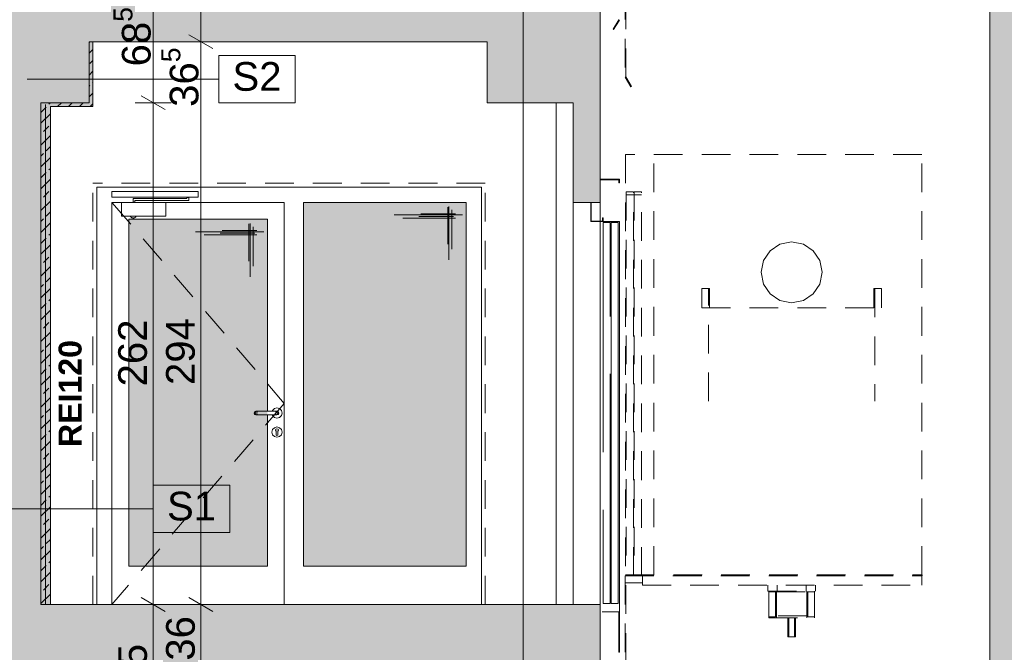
# Paper-space layout 'A-42 PRZEKRÓJ A-A' of a CAD drawing. Header units: millimetres. Extents: x 0 to 1114, y -5 to 726.
# Tile 34 of 92: x 255 to 306, y 290 to 323. Entities that reach past the tile are written whole.
import ezdxf
from ezdxf.xclip import XClip

# ---------------------------------------------------------------- set-up
doc = ezdxf.new("R2010")
doc.units = ezdxf.units.MM
doc.header["$MEASUREMENT"] = 0
doc.header["$XCLIPFRAME"] = 0
for name, pattern in [('ACAD_ISO02W100', [15, 12, -3]), ('DASHDOTX2', [1000, 500, -250, 0, -250]), ('LINIE_3', [25, 15, -10]), ('Przer. długie kreski', [2.5, 1.5, -1])]:
    doc.linetypes.add(name, pattern=pattern)
for name, color, linetype, lineweight, true_color in [('A_opis_Nr_pióra__19', 7, 'Continuous', 5, 0x191919), ('A_osie_Nr_pióra__16', 7, 'Continuous', 5, 0x0f0f0f), ('A_ppoż proj_Nr_pióra__8', 7, 'Continuous', 13, 0x4c4c4c), ('A_stolarka_Nr_pióra__254', 7, 'Continuous', 5, 0xfdfdfd), ('A_stolarka_Nr_pióra__9', 7, 'Continuous', 13, 0xadadad), ('A_winda_Nr_pióra__10', 7, 'Continuous', 13, 0x4b4b4b), ('A_ściany proj_Nr_pióra__10', 7, 'Continuous', 13, 0x4b4b4b), ('A_ściany_Nr_pióra__9', 7, 'Continuous', 13, 0xadadad)]:
    doc.layers.add(name, color=color, linetype=linetype, lineweight=lineweight, true_color=true_color)
for name, color, linetype in [('A_ppoż proj', 7, 'Continuous'), ('A_schody', 7, 'Continuous'), ('A_stolarka', 7, 'Continuous'), ('A_ściany proj', 7, 'Continuous')]:
    doc.layers.add(name, color=color, linetype=linetype)
for name, color, linetype, lineweight in [('A_strop_Nr_pióra__1', 7, 'Continuous', 20), ('A_wymiary_Nr_pióra__1', 7, 'Continuous', 20), ('A_wymiary_Nr_pióra__2', 8, 'Continuous', 13), ('A_ściany proj_Nr_pióra__1', 7, 'Continuous', 20), ('A_ściany_Nr_pióra__1', 7, 'Continuous', 20)]:
    doc.layers.add(name, color=color, linetype=linetype, lineweight=lineweight)
doc.styles.add('STYL_AUTOMATYCZNY_1', font='arial.ttf')
doc.styles.add('STYL_AUTOMATYCZNY_3', font='arial.ttf')
doc.styles.add('STYL_AUTOMATYCZNY_4', font='arial.ttf')
pattern_1 = [(45, (-1560.27814, -148.90835), (-0.57024626, 0.57024626), []), (45, (-1559.7079, -148.90835), (-0.57024626, 0.57024626), [0.40323, -0.20161])]

# ---------------------------------------------------------------- blocks, each defined once
blk = doc.blocks.new('Rysunek_1_1', base_point=(-1560.278, -148.908))
at = {"layer": 'A_ppoż proj', "linetype": 'Continuous', "lineweight": 0, "true_color": 0x121212}
blk.add_hatch(color=250, dxfattribs=at).paths.add_polyline_path([(255.823, 319.066), (255.823, 292.856), (256.323, 292.856), (256.323, 318.866), (258.543, 318.866), (258.543, 322.256), (258.343, 322.256), (258.343, 319.066)])
at = {"layer": 'A_schody', "linetype": 'Continuous', "lineweight": 0, "true_color": 0x000000}
h = blk.add_hatch(color=18, dxfattribs=at)
h.paths.add_polyline_path([(81.694, 140.929), (175.424, 140.929), (226.244, 140.929), (306.913, 140.929), (548.587, 140.929), (548.587, 244.87), (543.567, 244.87), (543.567, 243.12), (527.617, 243.12), (527.617, 243.652), (527.767, 243.652), (527.767, 244.652), (524.676, 244.652), (524.676, 245.185), (524.826, 245.185), (524.826, 246.185), (521.735, 246.185), (521.735, 246.718), (521.885, 246.718), (521.885, 247.718), (518.794, 247.718), (518.794, 248.251), (518.944, 248.251), (518.944, 249.251), (515.853, 249.251), (515.853, 249.784), (516.003, 249.784), (516.003, 250.784), (512.912, 250.784), (512.912, 251.317), (513.062, 251.317), (513.062, 252.317), (509.971, 252.317), (509.971, 252.85), (510.121, 252.85), (510.121, 253.85), (507.03, 253.85), (507.03, 254.383), (507.18, 254.383), (507.18, 255.383), (504.089, 255.383), (504.089, 255.916), (504.239, 255.916), (504.239, 256.916), (501.148, 256.916), (501.148, 257.449), (501.298, 257.449), (501.298, 258.449), (498.572, 258.449), (498.207, 258.449), (498.207, 258.982), (498.357, 258.982), (498.357, 259.982), (498.277, 259.982), (479.827, 259.982), (479.827, 286.332), (482.217, 286.332), (482.217, 290.162), (496.884, 290.162), (527.025, 274.725), (529.906, 273.25), (543.567, 273.25), (543.567, 276.2), (527.437, 276.2), (527.437, 276.727), (527.587, 276.727), (527.587, 277.727), (524.454, 277.727), (524.454, 278.255), (524.604, 278.255), (524.604, 279.255), (521.471, 279.255), (521.471, 279.783), (521.621, 279.783), (521.621, 280.783), (518.488, 280.783), (518.488, 281.31), (518.638, 281.31), (518.638, 282.31), (515.505, 282.31), (515.505, 282.838), (515.655, 282.838), (515.655, 283.838), (512.522, 283.838), (512.522, 284.366), (512.672, 284.366), (512.672, 285.366), (509.539, 285.366), (509.539, 285.894), (509.689, 285.894), (509.689, 286.894), (506.556, 286.894), (506.556, 287.421), (506.706, 287.421), (506.706, 288.421), (503.573, 288.421), (503.573, 288.949), (503.723, 288.949), (503.723, 289.949), (500.59, 289.949), (500.59, 290.477), (500.74, 290.477), (500.74, 291.477), (497.79, 291.477), (497.607, 291.477), (497.607, 292.005), (497.757, 292.005), (497.757, 293.005), (497.647, 293.005), (497.497, 293.005), (494.627, 293.005), (479.247, 293.005), (479.217, 293.005), (479.217, 319.235), (481.647, 319.235), (481.647, 323.105), (496.903, 323.105), (527.216, 307.736), (530.839, 305.9), (543.567, 305.9), (543.567, 309.21), (530.456, 309.21), (527.627, 309.21), (527.627, 309.736), (527.777, 309.736), (527.777, 310.736), (524.617, 310.736), (524.617, 311.262), (524.767, 311.262), (524.767, 312.262), (521.607, 312.262), (521.607, 312.788), (521.757, 312.788), (521.757, 313.788), (518.597, 313.788), (518.597, 314.314), (518.747, 314.314), (518.747, 315.314), (515.587, 315.314), (515.587, 315.84), (515.737, 315.84), (515.737, 316.84), (512.577, 316.84), (512.577, 317.366), (512.727, 317.366), (512.727, 318.366), (509.567, 318.366), (509.567, 318.892), (509.717, 318.892), (509.717, 319.892), (506.557, 319.892), (506.557, 320.418), (506.707, 320.418), (506.707, 321.418), (503.547, 321.418), (503.547, 321.944), (503.697, 321.944), (503.697, 322.944), (500.537, 322.944), (500.537, 323.47), (500.687, 323.47), (500.687, 324.47), (497.527, 324.47), (497.527, 324.493), (497.527, 324.996), (497.677, 324.996), (497.677, 325.996), (497.647, 325.996), (497.177, 325.996), (479.547, 325.996), (479.547, 351.996), (481.717, 351.996), (481.717, 355.946), (498.578, 355.946), (527.341, 341.136), (530.809, 339.35), (543.567, 339.35), (543.567, 342.65), (527.677, 342.65), (527.677, 343.181), (527.827, 343.181), (527.827, 344.181), (524.703, 344.181), (524.703, 344.712), (524.853, 344.712), (524.853, 345.712), (521.729, 345.712), (521.729, 346.244), (521.879, 346.244), (521.879, 347.244), (518.755, 347.244), (518.755, 347.775), (518.905, 347.775), (518.905, 348.775), (515.781, 348.775), (515.781, 349.306), (515.931, 349.306), (515.931, 350.306), (512.807, 350.306), (512.807, 350.838), (512.957, 350.838), (512.957, 351.838), (509.833, 351.838), (509.833, 352.369), (509.983, 352.369), (509.983, 353.369), (506.859, 353.369), (506.859, 353.9), (507.009, 353.9), (507.009, 354.9), (503.885, 354.9), (503.885, 355.432), (504.035, 355.432), (504.035, 356.432), (500.911, 356.432), (500.911, 356.963), (501.061, 356.963), (501.061, 357.963), (497.937, 357.963), (497.937, 357.981), (497.937, 358.495), (498.087, 358.495), (498.087, 359.495), (497.607, 359.495), (494.957, 359.495), (479.467, 359.495), (479.467, 385.725), (481.827, 385.725), (481.827, 389.495), (496.894, 389.495), (527.195, 374.445), (530.547, 372.78), (543.567, 372.78), (543.567, 375.94), (527.557, 375.94), (527.557, 376.433), (527.707, 376.433), (527.707, 377.433), (524.551, 377.433), (524.551, 377.926), (524.701, 377.926), (524.701, 378.926), (521.545, 378.926), (521.545, 379.419), (521.695, 379.419), (521.695, 380.419), (518.539, 380.419), (518.539, 380.912), (518.689, 380.912), (518.689, 381.912), (515.533, 381.912), (515.533, 382.405), (515.683, 382.405), (515.683, 383.405), (512.527, 383.405), (512.527, 383.898), (512.677, 383.898), (512.677, 384.898), (509.521, 384.898), (509.521, 385.391), (509.671, 385.391), (509.671, 386.391), (506.515, 386.391), (506.515, 386.884), (506.665, 386.884), (506.665, 387.884), (506.416, 387.884), (503.509, 387.884), (503.509, 388.377), (503.659, 388.377), (503.659, 389.377), (503.413, 389.377), (500.503, 389.377), (500.503, 389.87), (500.653, 389.87), (500.653, 390.87), (500.41, 390.87), (497.813, 390.87), (497.497, 390.87), (497.497, 391.363), (497.647, 391.363), (497.647, 392.363), (479.397, 392.363), (479.397, 418.623), (481.617, 418.623), (481.617, 422.123), (498.369, 422.123), (527.387, 407.759), (531.063, 405.94), (543.567, 405.94), (543.567, 409.28), (527.697, 409.28), (527.697, 409.765), (527.847, 409.765), (527.847, 410.765), (524.697, 410.765), (524.697, 411.25), (524.847, 411.25), (524.847, 412.25), (521.697, 412.25), (521.697, 412.735), (521.847, 412.735), (521.847, 413.735), (518.697, 413.735), (518.697, 414.22), (518.847, 414.22), (518.847, 415.22), (515.697, 415.22), (515.697, 415.705), (515.847, 415.705), (515.847, 416.705), (512.697, 416.705), (512.697, 417.189), (512.847, 417.189), (512.847, 418.189), (509.697, 418.189), (509.697, 418.674), (509.847, 418.674), (509.847, 419.674), (506.697, 419.674), (506.697, 420.159), (506.847, 420.159), (506.847, 421.159), (503.697, 421.159), (503.697, 421.644), (503.847, 421.644), (503.847, 422.644), (500.697, 422.644), (500.697, 423.129), (500.847, 423.129), (500.847, 424.129), (497.697, 424.129), (497.697, 424.614), (497.847, 424.614), (497.847, 425.614), (479.317, 425.614), (479.317, 451.774), (481.707, 451.774), (481.707, 455.544), (496.931, 455.544), (527.257, 440.792), (530.881, 439.03), (543.567, 439.03), (543.567, 442.31), (527.567, 442.31), (527.567, 442.785), (527.717, 442.785), (527.717, 443.785), (524.533, 443.785), (524.533, 444.261), (524.683, 444.261), (524.683, 445.261), (521.499, 445.261), (521.499, 445.737), (521.649, 445.737), (521.649, 446.737), (518.465, 446.737), (518.465, 447.213), (518.615, 447.213), (518.615, 448.213), (515.431, 448.213), (515.431, 448.689), (515.581, 448.689), (515.581, 449.689), (512.397, 449.689), (512.397, 450.165), (512.547, 450.165), (512.547, 451.165), (509.363, 451.165), (509.363, 451.641), (509.513, 451.641), (509.513, 452.641), (506.329, 452.641), (506.329, 453.117), (506.479, 453.117), (506.479, 454.117), (503.295, 454.117), (503.295, 454.593), (503.445, 454.593), (503.445, 455.593), (500.261, 455.593), (500.261, 456.069), (500.411, 456.069), (500.411, 457.069), (497.227, 457.069), (497.227, 457.545), (497.377, 457.545), (497.377, 458.545), (479.247, 458.545), (479.247, 484.675), (481.019, 484.675), (481.019, 488.575), (496.868, 488.575), (530.662, 472.1), (543.567, 472.1), (543.567, 475.18), (527.767, 475.18), (527.767, 475.645), (527.917, 475.645), (527.917, 476.645), (524.761, 476.645), (524.761, 477.11), (524.911, 477.11), (524.911, 478.11), (521.755, 478.11), (521.755, 478.576), (521.905, 478.576), (521.905, 479.576), (518.749, 479.576), (518.749, 480.041), (518.899, 480.041), (518.899, 481.041), (515.743, 481.041), (515.743, 481.507), (515.893, 481.507), (515.893, 482.507), (512.737, 482.507), (512.737, 482.972), (512.887, 482.972), (512.887, 483.972), (509.731, 483.972), (509.731, 484.438), (509.881, 484.438), (509.881, 485.438), (506.725, 485.438), (506.725, 485.903), (506.875, 485.903), (506.875, 486.903), (503.719, 486.903), (503.719, 487.369), (503.869, 487.369), (503.869, 488.369), (500.713, 488.369), (500.713, 488.834), (500.863, 488.834), (500.863, 489.834), (497.707, 489.834), (497.707, 490.3), (497.857, 490.3), (497.857, 491.3), (479.277, 491.3), (479.277, 517.52), (481.377, 517.52), (481.377, 521.533), (478.41, 521.533), (478.41, 524.133), (477.357, 524.133), (352.051, 524.133), (352.051, 536.095), (543.567, 536.095), (543.567, 527.836), (543.567, 524.133), (547.587, 524.133), (547.587, 521.533), (543.567, 521.533), (543.567, 517.54), (548.587, 517.54), (548.587, 540.961), (543.567, 540.961), (543.567, 539.119), (348.996, 539.119), (348.996, 564.681), (346.838, 564.681), (346.838, 562.317), (85.194, 562.317), (85.194, 564.681), (81.694, 564.681), (81.694, 553.481), (85.194, 553.481), (85.194, 558.993), (147.194, 558.993), (147.194, 524.281), (131.294, 524.281), (131.294, 520.056), (146.901, 520.056), (146.901, 517.255), (150.894, 517.255), (150.894, 491.056), (131.644, 491.056), (131.644, 491.558), (131.794, 491.558), (131.794, 492.558), (128.604, 492.558), (128.604, 493.06), (128.754, 493.06), (128.754, 494.06), (125.564, 494.06), (125.564, 494.562), (125.714, 494.562), (125.714, 495.562), (122.524, 495.562), (122.524, 496.065), (122.674, 496.065), (122.674, 497.065), (119.484, 497.065), (119.484, 497.567), (119.634, 497.567), (119.634, 498.567), (116.444, 498.567), (116.444, 499.069), (116.594, 499.069), (116.594, 500.069), (113.404, 500.069), (113.404, 500.571), (113.554, 500.571), (113.554, 501.571), (110.364, 501.571), (110.364, 502.074), (110.514, 502.074), (110.514, 503.074), (107.324, 503.074), (107.324, 503.576), (107.474, 503.576), (107.474, 504.576), (104.284, 504.576), (104.284, 505.078), (104.434, 505.078), (104.434, 506.078), (101.244, 506.078), (101.244, 506.581), (101.394, 506.581), (101.394, 507.581), (98.194, 507.581), (85.194, 507.581), (85.194, 504.381), (101.294, 504.381), (133.823, 488.306), (146.674, 488.306), (146.674, 484.256), (150.694, 484.256), (150.694, 458.206), (131.244, 458.206), (131.244, 458.69), (131.394, 458.69), (131.394, 459.69), (128.264, 459.69), (128.264, 460.174), (128.414, 460.174), (128.414, 461.174), (125.284, 461.174), (125.284, 461.658), (125.434, 461.658), (125.434, 462.658), (122.304, 462.658), (122.304, 463.142), (122.454, 463.142), (122.454, 464.142), (119.324, 464.142), (119.324, 464.626), (119.474, 464.626), (119.474, 465.626), (116.344, 465.626), (116.344, 466.11), (116.494, 466.11), (116.494, 467.11), (113.364, 467.11), (113.364, 467.594), (113.514, 467.594), (113.514, 468.594), (110.384, 468.594), (110.384, 469.078), (110.534, 469.078), (110.534, 470.078), (107.404, 470.078), (107.404, 470.562), (107.554, 470.562), (107.554, 471.562), (104.424, 471.562), (104.424, 472.046), (104.574, 472.046), (104.574, 473.046), (101.444, 473.046), (101.444, 473.531), (101.594, 473.531), (101.594, 474.531), (101.044, 474.531), (85.194, 474.531), (85.194, 471.531), (101.123, 471.531), (133.451, 455.431), (147.014, 455.431), (147.014, 451.371), (150.394, 451.371), (150.394, 425.231), (130.844, 425.231), (130.844, 425.744), (130.994, 425.744), (130.994, 426.744), (127.904, 426.744), (127.904, 427.258), (128.054, 427.258), (128.054, 428.258), (124.964, 428.258), (124.964, 428.771), (125.114, 428.771), (125.114, 429.771), (122.024, 429.771), (122.024, 430.285), (122.174, 430.285), (122.174, 431.285), (119.084, 431.285), (119.084, 431.799), (119.234, 431.799), (119.234, 432.799), (116.144, 432.799), (116.144, 433.312), (116.294, 433.312), (116.294, 434.312), (113.204, 434.312), (113.204, 434.826), (113.354, 434.826), (113.354, 435.826), (110.264, 435.826), (110.264, 436.34), (110.414, 436.34), (110.414, 437.34), (107.324, 437.34), (107.324, 437.853), (107.474, 437.853), (107.474, 438.853), (104.384, 438.853), (104.384, 439.367), (104.534, 439.367), (104.534, 440.367), (101.444, 440.367), (101.444, 440.881), (101.594, 440.881), (101.594, 441.881), (98.394, 441.881), (85.194, 441.881), (85.194, 438.631), (101.54, 438.631), (133.928, 421.956), (146.574, 421.956), (146.574, 418.066), (150.194, 418.066), (150.194, 391.956), (130.844, 391.956), (130.844, 392.467), (130.994, 392.467), (130.994, 393.467), (127.814, 393.467), (127.814, 393.978), (127.964, 393.978), (127.964, 394.978), (124.784, 394.978), (124.784, 395.49), (124.934, 395.49), (124.934, 396.49), (121.754, 396.49), (121.754, 397.001), (121.904, 397.001), (121.904, 398.001), (118.724, 398.001), (118.724, 398.512), (118.874, 398.512), (118.874, 399.512), (115.694, 399.512), (115.694, 400.024), (115.844, 400.024), (115.844, 401.024), (112.664, 401.024), (112.664, 401.535), (112.814, 401.535), (112.814, 402.535), (109.634, 402.535), (109.634, 403.046), (109.784, 403.046), (109.784, 404.046), (106.604, 404.046), (106.604, 404.558), (106.754, 404.558), (106.754, 405.558), (103.574, 405.558), (103.574, 406.069), (103.724, 406.069), (103.724, 407.069), (100.544, 407.069), (100.544, 407.581), (100.694, 407.581), (100.694, 408.581), (97.494, 408.581), (85.194, 408.581), (85.194, 405.431), (100.469, 405.431), (133.448, 388.981), (146.924, 388.981), (146.924, 385.311), (150.794, 385.311), (150.794, 358.881), (131.244, 358.881), (131.244, 359.376), (131.394, 359.376), (131.394, 360.376), (128.244, 360.376), (128.244, 360.871), (128.394, 360.871), (128.394, 361.871), (125.244, 361.871), (125.244, 362.367), (125.394, 362.367), (125.394, 363.367), (122.244, 363.367), (122.244, 363.862), (122.394, 363.862), (122.394, 364.862), (119.244, 364.862), (119.244, 365.358), (119.394, 365.358), (119.394, 366.358), (116.244, 366.358), (116.244, 366.853), (116.394, 366.853), (116.394, 367.853), (113.244, 367.853), (113.244, 368.349), (113.394, 368.349), (113.394, 369.349), (110.244, 369.349), (110.244, 369.844), (110.394, 369.844), (110.394, 370.844), (107.244, 370.844), (107.244, 371.34), (107.394, 371.34), (107.394, 372.34), (104.244, 372.34), (104.244, 372.835), (104.394, 372.835), (104.394, 373.835), (101.244, 373.835), (101.244, 374.331), (101.394, 374.331), (101.394, 375.331), (98.194, 375.331), (85.194, 375.331), (85.194, 372.331), (100.9, 372.331), (134.251, 355.706), (146.737, 355.706), (146.737, 352.136), (150.694, 352.136), (150.694, 325.906), (150.494, 325.906), (131.144, 325.906), (131.144, 326.408), (131.294, 326.408), (131.294, 327.408), (128.164, 327.408), (128.164, 327.91), (128.314, 327.91), (128.314, 328.91), (125.184, 328.91), (125.184, 329.412), (125.334, 329.412), (125.334, 330.412), (122.204, 330.412), (122.204, 330.915), (122.354, 330.915), (122.354, 331.915), (119.224, 331.915), (119.224, 332.417), (119.374, 332.417), (119.374, 333.417), (116.244, 333.417), (116.244, 333.919), (116.394, 333.919), (116.394, 334.919), (113.264, 334.919), (113.264, 335.421), (113.414, 335.421), (113.414, 336.421), (110.284, 336.421), (110.284, 336.924), (110.434, 336.924), (110.434, 337.924), (107.304, 337.924), (107.304, 338.426), (107.454, 338.426), (107.454, 339.426), (104.324, 339.426), (104.324, 339.928), (104.474, 339.928), (104.474, 340.928), (101.344, 340.928), (101.344, 341.431), (101.494, 341.431), (101.494, 342.431), (98.294, 342.431), (85.194, 342.431), (85.194, 339.231), (101.379, 339.231), (134.06, 322.756), (146.544, 322.756), (146.544, 319.066), (150.494, 319.066), (150.494, 292.856), (130.894, 292.856), (130.844, 292.856), (130.844, 293.321), (130.994, 293.321), (130.994, 294.321), (127.884, 294.321), (127.884, 294.787), (128.034, 294.787), (128.034, 295.787), (124.924, 295.787), (124.924, 296.253), (125.074, 296.253), (125.074, 297.253), (121.964, 297.253), (121.964, 297.719), (122.114, 297.719), (122.114, 298.719), (119.004, 298.719), (119.004, 299.185), (119.154, 299.185), (119.154, 300.185), (116.044, 300.185), (116.044, 300.651), (116.194, 300.651), (116.194, 301.651), (113.084, 301.651), (113.084, 302.117), (113.234, 302.117), (113.234, 303.117), (110.124, 303.117), (110.124, 303.583), (110.274, 303.583), (110.274, 304.583), (107.164, 304.583), (107.164, 305.049), (107.314, 305.049), (107.314, 306.049), (104.204, 306.049), (104.204, 306.515), (104.354, 306.515), (104.354, 307.515), (101.244, 307.515), (101.244, 307.981), (101.394, 307.981), (101.394, 308.981), (98.194, 308.981), (85.194, 308.981), (85.194, 306.131), (100.659, 306.131), (132.664, 290.281), (147.001, 290.281), (147.001, 286.281), (150.794, 286.281), (150.894, 286.281), (150.894, 260.081), (150.794, 260.081), (131.544, 260.081), (131.544, 260.54), (131.694, 260.54), (131.694, 261.54), (128.514, 261.54), (128.514, 261.999), (128.664, 261.999), (128.664, 262.999), (125.484, 262.999), (125.484, 263.458), (125.634, 263.458), (125.634, 264.458), (122.454, 264.458), (122.454, 264.917), (122.604, 264.917), (122.604, 265.917), (119.424, 265.917), (119.424, 266.376), (119.574, 266.376), (119.574, 267.376), (116.394, 267.376), (116.394, 267.835), (116.544, 267.835), (116.544, 268.835), (113.364, 268.835), (113.364, 269.294), (113.514, 269.294), (113.514, 270.294), (110.334, 270.294), (110.334, 270.753), (110.484, 270.753), (110.484, 271.753), (107.304, 271.753), (107.304, 272.212), (107.454, 272.212), (107.454, 273.212), (104.274, 273.212), (104.274, 273.671), (104.424, 273.671), (104.424, 274.671), (101.244, 274.671), (101.244, 275.131), (101.394, 275.131), (101.394, 276.131), (98.194, 276.131), (85.194, 276.131), (85.194, 276.281), (81.694, 276.281), (81.694, 161.081)])
h.paths.add_polyline_path([(85.194, 241.081), (99.89, 241.081), (133.69, 224.181), (146.852, 224.181), (146.852, 220.611), (150.594, 220.611), (150.594, 194.081), (134.194, 194.081), (130.994, 194.081), (130.844, 194.081), (130.844, 194.581), (130.994, 194.581), (130.994, 195.581), (127.874, 195.581), (127.874, 196.081), (128.024, 196.081), (128.024, 197.081), (124.904, 197.081), (124.904, 197.581), (125.054, 197.581), (125.054, 198.581), (121.934, 198.581), (121.934, 199.081), (122.084, 199.081), (122.084, 200.081), (118.964, 200.081), (118.964, 200.581), (119.114, 200.581), (119.114, 201.581), (115.994, 201.581), (115.994, 202.081), (116.144, 202.081), (116.144, 203.081), (113.024, 203.081), (113.024, 203.581), (113.174, 203.581), (113.174, 204.581), (110.054, 204.581), (110.054, 205.081), (110.204, 205.081), (110.204, 206.081), (107.084, 206.081), (107.084, 206.581), (107.234, 206.581), (107.234, 207.581), (104.114, 207.581), (104.114, 208.081), (104.264, 208.081), (104.264, 209.081), (101.144, 209.081), (101.144, 209.581), (101.294, 209.581), (101.294, 210.581), (85.694, 210.581), (85.194, 210.581)], flags=0)
h.paths.add_polyline_path([(85.194, 207.481), (100.985, 207.481), (134.051, 190.781), (147.294, 190.781), (147.294, 187.311), (150.694, 187.311), (150.694, 161.081), (129.144, 161.081), (129.144, 161.711), (129.294, 161.711), (129.294, 162.711), (126.2, 162.711), (126.2, 163.341), (126.35, 163.341), (126.35, 164.341), (123.255, 164.341), (123.255, 164.971), (123.405, 164.971), (123.405, 165.971), (120.311, 165.971), (120.311, 166.601), (120.461, 166.601), (120.461, 167.601), (117.366, 167.601), (117.366, 168.231), (117.516, 168.231), (117.516, 169.231), (114.422, 169.231), (114.422, 169.861), (114.572, 169.861), (114.572, 170.861), (111.477, 170.861), (111.477, 171.491), (111.627, 171.491), (111.627, 172.491), (108.533, 172.491), (108.533, 173.121), (108.683, 173.121), (108.683, 174.121), (105.588, 174.121), (105.588, 174.751), (105.738, 174.751), (105.738, 175.751), (102.644, 175.751), (102.644, 176.381), (102.794, 176.381), (102.794, 177.381), (99.594, 177.381), (85.694, 177.381), (85.194, 177.381)], flags=0)
h.paths.add_polyline_path([(98.194, 243.581), (85.194, 243.581), (85.194, 273.581), (100.052, 273.581), (134.109, 257.181), (146.856, 257.181), (146.856, 253.581), (150.794, 253.581), (150.794, 227.081), (131.244, 227.081), (131.244, 227.581), (131.394, 227.581), (131.394, 228.581), (128.244, 228.581), (128.244, 229.081), (128.394, 229.081), (128.394, 230.081), (125.244, 230.081), (125.244, 230.581), (125.394, 230.581), (125.394, 231.581), (122.244, 231.581), (122.244, 232.081), (122.394, 232.081), (122.394, 233.081), (119.244, 233.081), (119.244, 233.581), (119.394, 233.581), (119.394, 234.581), (116.244, 234.581), (116.244, 235.081), (116.394, 235.081), (116.394, 236.081), (113.244, 236.081), (113.244, 236.581), (113.394, 236.581), (113.394, 237.581), (110.244, 237.581), (110.244, 238.081), (110.394, 238.081), (110.394, 239.081), (107.244, 239.081), (107.244, 239.581), (107.394, 239.581), (107.394, 240.581), (104.244, 240.581), (104.244, 241.081), (104.394, 241.081), (104.394, 242.081), (101.244, 242.081), (101.244, 242.581), (101.394, 242.581), (101.394, 243.581)], flags=0)
h.paths.add_polyline_path([(172.924, 149.057), (153.247, 149.057), (153.247, 526.588), (172.924, 526.588)], flags=0)
h.paths.add_polyline_path([(153.247, 529.128), (153.247, 540.019), (153.247, 558.993), (197.906, 558.993), (197.906, 529.128), (175.424, 529.128)], flags=0)
h.paths.add_polyline_path([(175.424, 458.356), (175.424, 487.895), (224.744, 487.895), (224.744, 479.356), (226.244, 479.356), (226.244, 491.056), (175.424, 491.056), (175.424, 520.915), (224.744, 520.915), (224.744, 512.056), (226.244, 512.056), (226.244, 526.757), (254.323, 526.757), (254.323, 149.057), (226.244, 149.057), (226.244, 161.081), (175.424, 161.081), (175.424, 190.716), (224.744, 190.716), (224.744, 182.081), (226.244, 182.081), (226.244, 194.081), (175.424, 194.081), (175.424, 223.904), (224.744, 223.904), (224.744, 215.081), (226.244, 215.081), (226.244, 227.081), (175.424, 227.081), (175.424, 257.094), (224.744, 257.094), (224.744, 248.081), (226.244, 248.081), (226.244, 260.081), (175.424, 260.081), (175.424, 289.86), (224.744, 289.86), (224.744, 281.081), (226.244, 281.081), (226.244, 292.856), (175.424, 292.856), (175.424, 322.879), (224.744, 322.879), (224.744, 313.856), (226.244, 313.856), (226.244, 325.906), (175.424, 325.906), (175.424, 355.9), (224.744, 355.9), (224.744, 346.906), (226.244, 346.906), (226.244, 359.081), (175.424, 359.081), (175.424, 388.92), (224.744, 388.92), (224.744, 380.081), (226.244, 380.081), (226.244, 392.156), (175.424, 392.156), (175.424, 421.855), (224.744, 421.855), (224.744, 413.156), (226.244, 413.156), (226.244, 425.381), (175.424, 425.381), (175.424, 454.875), (224.744, 454.875), (224.744, 446.381), (226.244, 446.381), (226.244, 458.356)], flags=0)
h.paths.add_polyline_path([(224.744, 529.128), (198.906, 529.128), (198.906, 558.993), (214.553, 558.993), (214.553, 554.428), (218.278, 554.428), (218.278, 558.993), (280.423, 558.993), (280.423, 554.428), (284.064, 554.428), (284.064, 558.993), (332.796, 558.993), (346.125, 558.993), (346.125, 552.476), (347.029, 552.476), (347.029, 524.133), (332.796, 524.133), (311.061, 524.133), (311.061, 529.128), (305.413, 529.128), (256.333, 529.128), (254.833, 529.128), (226.244, 529.128)], flags=0)
h.paths.add_polyline_path([(255.709, 227.081), (255.709, 253.581), (259.467, 253.581), (259.467, 256.491), (278.972, 256.491), (278.972, 253.581), (283.324, 253.581), (283.324, 248.081), (285.053, 248.081), (285.053, 260.081), (256.323, 260.081), (255.823, 260.081), (255.823, 286.356), (258.688, 286.356), (258.688, 289.266), (279.283, 289.266), (279.283, 286.356), (283.254, 286.356), (283.254, 281.081), (285.053, 281.081), (285.053, 292.856), (256.323, 292.856), (255.823, 292.856), (255.823, 319.066), (258.343, 319.066), (258.343, 322.256), (279.153, 322.256), (279.153, 319.066), (283.634, 319.066), (283.634, 313.856), (285.053, 313.856), (285.053, 325.906), (256.323, 325.906), (255.823, 325.906), (255.823, 352.136), (258.283, 352.136), (258.283, 355.416), (279.133, 355.416), (279.133, 352.136), (283.504, 352.136), (283.504, 346.906), (285.053, 346.906), (285.053, 359.081), (256.323, 359.081), (255.823, 359.081), (255.823, 385.311), (258.573, 385.311), (258.573, 388.571), (279.593, 388.571), (279.593, 385.311), (283.494, 385.311), (283.494, 380.081), (285.053, 380.081), (285.053, 392.156), (256.323, 392.156), (255.823, 392.156), (255.823, 418.066), (258.523, 418.066), (258.523, 421.666), (279.293, 421.666), (279.293, 418.066), (283.494, 418.066), (283.494, 413.156), (285.053, 413.156), (285.053, 425.381), (256.323, 425.381), (255.823, 425.381), (255.823, 451.371), (258.099, 451.371), (258.099, 455.501), (279.815, 455.501), (279.815, 451.371), (283.574, 451.371), (283.574, 446.381), (285.053, 446.381), (285.053, 458.356), (256.323, 458.356), (255.823, 458.356), (255.823, 484.206), (258.703, 484.206), (258.703, 488.306), (279.604, 488.306), (279.583, 484.206), (283.574, 484.206), (283.574, 479.356), (285.053, 479.356), (285.053, 491.056), (256.323, 491.056), (255.823, 491.056), (255.823, 517.226), (258.689, 517.226), (258.689, 519.525), (258.689, 521.328), (255.923, 521.328), (255.923, 528.128), (283.474, 528.128), (283.474, 521.328), (279.543, 521.328), (279.543, 517.226), (283.674, 517.226), (283.674, 512.056), (285.053, 512.056), (285.053, 527.628), (305.413, 527.628), (305.413, 149.057), (285.053, 149.057), (285.053, 161.081), (256.323, 161.081), (255.823, 161.081), (255.823, 187.581), (258.382, 187.581), (258.382, 190.681), (279.823, 190.681), (279.823, 187.581), (283.474, 187.581), (283.474, 182.081), (285.053, 182.081), (285.053, 194.081), (256.323, 194.081), (255.823, 194.081), (255.823, 220.581), (258.433, 220.581), (258.433, 223.491), (279.303, 223.491), (279.303, 220.581), (283.413, 220.581), (283.413, 215.081), (285.053, 215.081), (285.053, 227.081), (256.209, 227.081)], flags=0)
h.paths.add_polyline_path([(306.913, 289.828), (477.357, 289.828), (477.357, 260.081), (306.913, 260.081)], flags=0)
h.paths.add_polyline_path([(458.097, 161.081), (306.913, 161.081), (306.913, 190.96), (458.097, 190.96)], flags=0)
h.paths.add_polyline_path([(306.913, 458.356), (306.913, 488.028), (477.357, 488.028), (477.357, 458.356)], flags=0)
h.paths.add_polyline_path([(306.913, 425.381), (306.913, 455.328), (477.357, 455.328), (477.357, 425.381)], flags=0)
h.paths.add_polyline_path([(477.357, 392.156), (306.913, 392.156), (306.913, 422.353), (477.357, 422.353), (477.357, 392.363)], flags=0)
h.paths.add_polyline_path([(477.357, 491.056), (306.913, 491.056), (306.913, 521.064), (477.357, 521.064)], flags=0)
h.paths.add_polyline_path([(306.913, 193.881), (306.913, 224.053), (477.357, 224.053), (477.357, 193.881), (458.097, 193.881)], flags=0)
h.paths.add_polyline_path([(306.913, 325.906), (306.913, 356.053), (477.357, 356.053), (477.357, 325.906)], flags=0)
h.paths.add_polyline_path([(306.913, 389.128), (477.357, 389.128), (477.357, 359.081), (306.913, 359.081)], flags=0)
h.paths.add_polyline_path([(477.357, 292.856), (306.913, 292.856), (306.913, 322.878), (477.357, 322.878)], flags=0)
h.paths.add_polyline_path([(306.913, 257.053), (477.357, 257.053), (477.357, 227.081), (306.913, 227.081)], flags=0)
h.paths.add_polyline_path([(460.097, 161.23), (459.597, 161.23), (459.597, 190.96), (477.357, 190.96), (477.357, 187.48), (482.007, 187.48), (482.007, 190.96), (498.336, 190.96), (519.447, 181.159), (521.347, 180.277), (521.347, 179.775), (543.567, 179.775), (543.567, 161.23)], flags=0)
h.paths.add_polyline_path([(479.747, 220.551), (482.078, 220.551), (482.078, 224.303), (496.973, 224.303), (527.249, 209.225), (530.883, 207.415), (543.567, 207.415), (543.567, 182.775), (522.45, 182.775), (519.677, 182.775), (519.677, 184.164), (516.687, 184.164), (516.687, 185.552), (513.697, 185.552), (513.697, 186.94), (510.707, 186.94), (510.707, 188.328), (507.717, 188.328), (507.717, 189.716), (504.727, 189.716), (504.727, 191.104), (501.737, 191.104), (501.737, 192.492), (498.747, 192.492), (498.747, 193.881), (497.557, 193.881), (479.747, 193.881)], flags=0)
h.paths.add_polyline_path([(479.827, 253.051), (481.977, 253.051), (481.977, 256.781), (498.162, 256.781), (527.183, 241.654), (528.401, 241.02), (529.443, 241.02), (543.567, 241.02), (543.567, 210.76), (530.484, 210.76), (527.727, 210.76), (527.727, 211.236), (527.877, 211.236), (527.877, 212.236), (524.74, 212.236), (524.74, 212.712), (524.89, 212.712), (524.89, 213.712), (521.753, 213.712), (521.753, 214.189), (521.903, 214.189), (521.903, 215.189), (518.766, 215.189), (518.766, 215.665), (518.916, 215.665), (518.916, 216.665), (515.779, 216.665), (515.779, 217.142), (515.929, 217.142), (515.929, 218.142), (512.792, 218.142), (512.792, 218.618), (512.942, 218.618), (512.942, 219.618), (509.805, 219.618), (509.805, 220.095), (509.955, 220.095), (509.955, 221.095), (506.818, 221.095), (506.818, 221.571), (506.968, 221.571), (506.968, 222.571), (503.831, 222.571), (503.831, 223.048), (503.981, 223.048), (503.981, 224.048), (500.844, 224.048), (500.844, 224.524), (500.994, 224.524), (500.994, 225.524), (497.994, 225.524), (497.857, 225.524), (497.857, 226.001), (498.007, 226.001), (498.007, 227.001), (497.597, 227.001), (479.827, 227.001)], flags=0)
at = {"layer": 'A_stolarka', "linetype": 'Continuous', "lineweight": 0, "true_color": 0x2d2d2d}
for points in [[(269.543, 313.856), (269.543, 294.856), (278.043, 294.856), (278.043, 313.856)], [(260.423, 312.976), (260.423, 294.856), (267.663, 294.856), (267.663, 312.976)]]:
    blk.add_hatch(color=250, dxfattribs=at).paths.add_polyline_path(points)
at = {"layer": 'A_ściany proj', "linetype": 'Continuous', "lineweight": 0, "true_color": 0x4b4b4b}
h = blk.add_hatch(dxfattribs=at)
h.set_pattern_fill('FP_65_0001', color=251, style=0, pattern_type=2)
h.set_pattern_definition(pattern_1)
h.paths.add_polyline_path([(258.343, 322.256), (258.343, 319.066), (258.543, 318.866), (258.543, 322.256)])
h = blk.add_hatch(dxfattribs=at)
h.set_pattern_fill('FP_65_0001', color=251, style=0, pattern_type=2)
h.set_pattern_definition(pattern_1)
h.paths.add_polyline_path([(255.823, 319.066), (256.073, 318.966), (256.073, 319.066)])
h = blk.add_hatch(dxfattribs=at)
h.set_pattern_fill('FP_65_0001', color=251, style=0, pattern_type=2)
h.set_pattern_definition(pattern_1)
h.paths.add_polyline_path([(255.823, 319.066), (255.823, 292.856), (256.323, 292.856), (256.323, 318.866), (256.073, 318.866), (256.073, 318.966)])
h = blk.add_hatch(dxfattribs=at)
h.set_pattern_fill('FP_65_0001', color=251, style=0, pattern_type=2)
h.set_pattern_definition(pattern_1)
h.paths.add_polyline_path([(256.073, 319.066), (256.073, 318.966), (256.323, 318.866), (256.323, 319.066)])
h = blk.add_hatch(dxfattribs=at)
h.set_pattern_fill('FP_65_0001', color=251, style=0, pattern_type=2)
h.set_pattern_definition(pattern_1)
h.paths.add_polyline_path([(256.323, 318.866), (256.073, 318.966), (256.073, 318.866)])
h = blk.add_hatch(dxfattribs=at)
h.set_pattern_fill('FP_65_0001', color=251, style=0, pattern_type=2)
h.set_pattern_definition(pattern_1)
h.paths.add_polyline_path([(256.323, 318.866), (258.543, 318.866), (258.343, 319.066), (256.323, 319.066)])
at = {"layer": 'A_opis_Nr_pióra__19', "color": 250, "linetype": 'Continuous', "lineweight": 5, "true_color": 0x191919}
for p, q in [((269.118, 321.534), (265.118, 321.534)), ((265.118, 321.534), (265.118, 319.059)), ((269.118, 319.059), (269.118, 321.534)), ((265.118, 320.296), (255.118, 320.296)), ((265.118, 319.059), (269.118, 319.059)), ((265.699, 299.086), (261.699, 299.086)), ((261.699, 299.086), (261.699, 296.611)), ((265.699, 296.611), (265.699, 299.086)), ((261.699, 297.848), (251.699, 297.848)), ((261.699, 296.611), (265.699, 296.611))]:
    blk.add_line(p, q, dxfattribs=at)
at = {"layer": 'A_osie_Nr_pióra__16', "color": 250, "linetype": 'DASHDOTX2', "lineweight": 5, "true_color": 0x0f0f0f}
blk.add_line((281.019, 533.433), (281.019, 175.184), dxfattribs=at)
at = {"layer": 'A_stolarka_Nr_pióra__254', "color": 7, "linetype": 'Continuous', "lineweight": 5, "true_color": 0xfdfdfd}
for p, q in [((277.081, 313.614), (277.081, 311.669)), ((277.147, 313.644), (277.147, 310.856)), ((277.307, 313.469), (277.307, 311.412)), ((277.863, 313.202), (274.288, 313.202)), ((277.485, 313.041), (274.741, 313.041)), ((277.378, 313.125), (275.578, 313.125)), ((277.485, 313.268), (275.685, 313.268)), ((267.483, 312.322), (263.908, 312.322)), ((267.105, 312.388), (265.305, 312.388)), ((266.701, 312.734), (266.701, 310.789)), ((266.767, 312.764), (266.767, 309.976)), ((266.927, 312.589), (266.927, 310.532)), ((267.105, 312.161), (264.361, 312.161)), ((266.998, 312.245), (265.198, 312.245))]:
    blk.add_line(p, q, dxfattribs=at)
at = {"layer": 'A_stolarka_Nr_pióra__9', "color": 253, "linetype": 'Przer. długie kreski', "lineweight": 13, "true_color": 0xadadad}
for p, q in [((279.043, 314.856), (258.543, 314.856)), ((258.543, 292.856), (258.543, 314.856)), ((279.043, 292.856), (279.043, 314.856)), ((259.543, 313.856), (268.543, 303.356)), ((268.543, 303.356), (259.543, 292.856))]:
    blk.add_line(p, q, dxfattribs=at)
at = {"layer": 'A_stolarka_Nr_pióra__9', "color": 253, "linetype": 'Continuous', "lineweight": 13, "true_color": 0xadadad}
for p, q in [((278.843, 314.656), (258.743, 314.656)), ((258.743, 292.856), (258.743, 314.656)), ((278.843, 292.856), (278.843, 314.656)), ((259.543, 292.856), (259.543, 313.856)), ((259.543, 313.856), (268.543, 313.856)), ((268.543, 313.856), (268.543, 292.856)), ((269.543, 294.856), (269.543, 313.856)), ((269.543, 313.856), (278.043, 313.856)), ((278.043, 294.856), (278.043, 313.856)), ((260.423, 294.856), (260.423, 312.976)), ((260.423, 312.976), (267.663, 312.976)), ((267.663, 312.976), (267.663, 302.956)), ((267.929, 302.991), (268.028, 303.089)), ((268.028, 303.089), (268.163, 303.126)), ((268.163, 303.126), (268.298, 303.089)), ((268.298, 303.089), (268.397, 302.991)), ((266.992, 302.926), (266.963, 302.856)), ((266.963, 302.856), (266.992, 302.785)), ((267.008, 302.926), (266.98, 302.856)), ((266.98, 302.856), (267.008, 302.785)), ((267.063, 302.956), (266.992, 302.926)), ((266.992, 302.785), (267.063, 302.756)), ((267.056, 302.926), (267.035, 302.856)), ((267.035, 302.856), (267.056, 302.785)), ((268.163, 302.956), (267.063, 302.956)), ((268.163, 302.756), (267.063, 302.756)), ((267.128, 302.926), (267.117, 302.856)), ((267.117, 302.856), (267.128, 302.785)), ((267.663, 302.756), (267.663, 294.856)), ((267.92, 302.956), (267.929, 302.991)), ((267.929, 302.721), (267.92, 302.756)), ((268.028, 302.622), (267.929, 302.721)), ((268.163, 302.586), (268.028, 302.622)), ((268.098, 302.926), (268.11, 302.856)), ((268.11, 302.856), (268.098, 302.785)), ((268.163, 302.956), (268.234, 302.926)), ((268.234, 302.785), (268.163, 302.756)), ((268.298, 302.622), (268.163, 302.586)), ((268.17, 302.926), (268.191, 302.856)), ((268.191, 302.856), (268.17, 302.785)), ((268.218, 302.926), (268.246, 302.856)), ((268.246, 302.856), (268.218, 302.785)), ((268.234, 302.926), (268.263, 302.856)), ((268.263, 302.856), (268.234, 302.785)), ((268.397, 302.721), (268.298, 302.622)), ((268.397, 302.991), (268.433, 302.856)), ((268.433, 302.856), (268.397, 302.721)), ((267.893, 301.856), (267.929, 301.991)), ((267.929, 301.991), (268.028, 302.089)), ((268.028, 302.089), (268.163, 302.126)), ((268.089, 301.952), (268.109, 302.007)), ((268.109, 302.007), (268.163, 302.03)), ((268.163, 302.126), (268.298, 302.089)), ((268.163, 302.03), (268.217, 302.007)), ((268.217, 302.007), (268.238, 301.952)), ((268.298, 302.089), (268.397, 301.991)), ((268.397, 301.991), (268.433, 301.856)), ((267.929, 301.721), (267.893, 301.856)), ((268.028, 301.622), (267.929, 301.721)), ((268.163, 301.586), (268.028, 301.622)), ((268.113, 301.9), (268.089, 301.952)), ((268.113, 301.9), (268.113, 301.731)), ((268.113, 301.731), (268.128, 301.695)), ((268.128, 301.695), (268.163, 301.681)), ((268.163, 301.681), (268.199, 301.695)), ((268.298, 301.622), (268.163, 301.586)), ((268.199, 301.695), (268.213, 301.731)), ((268.238, 301.952), (268.213, 301.9)), ((268.213, 301.731), (268.213, 301.9)), ((268.397, 301.721), (268.298, 301.622)), ((268.433, 301.856), (268.397, 301.721)), ((267.663, 294.856), (260.423, 294.856)), ((269.543, 294.856), (278.043, 294.856)), ((279.043, 292.856), (258.543, 292.856))]:
    blk.add_line(p, q, dxfattribs=at)
at = {"layer": 'A_stolarka_Nr_pióra__9', "color": 253, "linetype": 'LINIE_3', "lineweight": 13, "true_color": 0xadadad, "flags": 128}
for points in [[(264.043, 314.126), (264.043, 314.426), (259.543, 314.426), (259.543, 314.126)], [(262.35, 313.856), (260.043, 313.856), (260.043, 313.132), (262.35, 313.132)], [(260.643, 313.878), (260.643, 314.061), (263.45, 314.061), (263.45, 314.109), (263.555, 314.109), (263.555, 313.964), (260.731, 313.964), (260.731, 313.878)], [(260.725, 313.878), (260.648, 313.878), (260.648, 313.856), (260.725, 313.856)], [(263.461, 314.109), (263.546, 314.109), (263.546, 314.126), (263.461, 314.126)]]:
    blk.add_lwpolyline(points, close=True, dxfattribs=at)
blk.add_lwpolyline([(260.791, 313.132), (260.515, 313.132), (260.515, 313.106, 0.458316), (260.791, 313.106)], format="xyb", close=True, dxfattribs=at)
at = {"layer": 'A_strop_Nr_pióra__1', "color": 7, "linetype": 'Continuous', "lineweight": 20}
for p, q in [((258.343, 322.256), (279.153, 322.256)), ((258.343, 322.256), (258.343, 319.066)), ((279.153, 319.066), (279.153, 322.256)), ((255.823, 319.066), (258.343, 319.066)), ((279.153, 319.066), (283.634, 319.066)), ((285.053, 313.856), (283.634, 313.856)), ((256.323, 292.856), (285.053, 292.856))]:
    blk.add_line(p, q, dxfattribs=at)
at = {"layer": 'A_winda_Nr_pióra__10', "color": 251, "linetype": 'Przer. długie kreski', "lineweight": 13, "true_color": 0x4b4b4b}
for p, q in [((286.353, 327.406), (286.353, 320.406)), ((286.383, 320.406), (286.383, 327.036)), ((286.353, 320.406), (286.383, 320.406)), ((286.381, 320.413), (286.355, 320.398)), ((286.355, 320.398), (286.655, 319.898)), ((286.681, 319.913), (286.381, 320.413)), ((286.655, 319.898), (286.681, 319.913)), ((301.853, 316.356), (286.373, 316.356)), ((286.373, 316.356), (286.373, 294.396)), ((287.853, 294.396), (287.853, 316.356)), ((301.853, 294.396), (301.853, 316.356)), ((286.413, 314.406), (286.413, 294.356)), ((286.783, 314.406), (286.413, 314.406)), ((286.783, 294.356), (286.783, 314.406)), ((286.833, 314.406), (286.833, 294.356)), ((287.203, 314.406), (286.833, 314.406)), ((287.203, 294.356), (287.203, 314.406)), ((286.783, 314.256), (286.413, 314.256)), ((287.203, 314.256), (286.833, 314.256)), ((295.053, 311.806), (294.441, 311.684)), ((295.665, 311.684), (295.053, 311.806)), ((293.922, 311.337), (293.575, 310.818)), ((294.441, 311.684), (293.922, 311.337)), ((296.185, 311.337), (295.665, 311.684)), ((296.531, 310.818), (296.185, 311.337)), ((293.575, 310.818), (293.453, 310.206)), ((296.653, 310.206), (296.531, 310.818)), ((293.453, 310.206), (293.575, 309.593)), ((296.531, 309.593), (296.653, 310.206)), ((290.753, 309.356), (290.353, 309.356)), ((290.353, 309.356), (290.353, 308.356)), ((290.703, 303.471), (290.703, 309.356)), ((290.753, 308.356), (290.753, 309.356)), ((293.575, 309.593), (293.922, 309.074)), ((296.185, 309.074), (296.531, 309.593)), ((299.753, 309.356), (299.353, 309.356)), ((299.353, 309.356), (299.353, 308.356)), ((299.403, 309.356), (299.403, 303.471)), ((299.753, 308.356), (299.753, 309.356)), ((293.922, 309.074), (294.441, 308.727)), ((294.441, 308.727), (295.053, 308.606)), ((295.053, 308.606), (295.665, 308.727)), ((295.665, 308.727), (296.185, 309.074)), ((290.353, 308.356), (299.753, 308.356)), ((286.353, 294.356), (301.868, 294.356)), ((286.353, 294.356), (286.353, 287.356)), ((286.373, 294.396), (301.868, 294.396)), ((286.413, 294.406), (286.783, 294.406)), ((286.833, 294.406), (287.203, 294.406)), ((287.238, 294.396), (287.238, 294.356)), ((287.253, 294.356), (287.253, 293.856)), ((287.838, 294.396), (287.838, 294.356)), ((301.838, 294.356), (301.838, 294.396)), ((301.853, 293.856), (301.853, 294.356)), ((301.868, 294.356), (301.868, 294.396)), ((286.353, 293.986), (287.253, 293.986)), ((286.383, 287.356), (286.383, 293.986)), ((287.253, 293.856), (301.853, 293.856)), ((293.803, 293.856), (293.803, 293.556)), ((294.303, 293.556), (294.303, 293.856)), ((295.803, 293.856), (295.803, 293.556)), ((296.303, 293.556), (296.303, 293.856)), ((293.803, 293.556), (296.303, 293.556)), ((293.853, 293.556), (293.853, 292.156)), ((293.853, 293.506), (294.203, 293.506)), ((294.203, 293.506), (294.203, 292.206)), ((294.253, 293.556), (294.253, 292.156)), ((294.253, 293.506), (295.853, 293.506)), ((295.853, 292.156), (295.853, 293.556)), ((295.903, 293.506), (296.253, 293.506)), ((295.903, 292.206), (295.903, 293.506)), ((296.253, 292.156), (296.253, 293.556)), ((294.203, 292.206), (293.853, 292.206)), ((295.853, 292.256), (294.253, 292.256)), ((296.253, 292.206), (295.903, 292.206)), ((293.853, 292.156), (296.253, 292.156)), ((294.853, 292.156), (294.853, 291.156)), ((294.903, 291.156), (294.903, 292.156)), ((295.203, 291.156), (295.203, 292.156)), ((295.253, 291.156), (295.253, 292.156)), ((294.853, 291.156), (295.253, 291.156))]:
    blk.add_line(p, q, dxfattribs=at)
at = {"layer": 'A_winda_Nr_pióra__10', "color": 251, "linetype": 'Continuous', "lineweight": 13, "true_color": 0x4b4b4b}
for p, q in [((286.025, 323.403), (285.725, 322.913)), ((285.751, 322.898), (286.051, 323.388)), ((286.051, 323.388), (286.025, 323.403)), ((285.725, 322.913), (285.751, 322.898)), ((285.053, 312.886), (285.053, 315.076)), ((286.053, 315.076), (285.053, 315.076)), ((285.053, 315.046), (286.023, 315.046)), ((286.023, 315.046), (286.023, 314.876)), ((286.023, 314.876), (286.053, 314.876)), ((286.053, 314.876), (286.053, 315.076)), ((284.553, 313.856), (284.553, 312.856)), ((284.583, 312.886), (284.583, 313.856)), ((286.053, 312.856), (284.553, 312.856)), ((285.173, 312.886), (284.583, 312.886)), ((285.203, 313.056), (285.173, 313.056)), ((285.173, 313.056), (285.173, 312.886)), ((285.203, 312.856), (285.203, 313.056)), ((285.623, 312.806), (285.623, 292.906)), ((285.993, 312.806), (285.623, 312.806)), ((285.993, 292.906), (285.993, 312.806)), ((286.053, 290.356), (286.053, 312.856)), ((285.623, 292.906), (285.993, 292.906)), ((285.153, 292.476), (286.053, 292.476)), ((286.023, 292.476), (286.023, 290.356)), ((286.023, 290.356), (286.053, 290.356))]:
    blk.add_line(p, q, dxfattribs=at)
at = {"layer": 'A_winda_Nr_pióra__10', "color": 251, "linetype": 'ACAD_ISO02W100', "lineweight": 13, "true_color": 0x4b4b4b}
for p, q in [((285.573, 312.806), (285.203, 312.806)), ((285.203, 312.806), (285.203, 292.906)), ((285.573, 292.906), (285.573, 312.806)), ((285.203, 292.906), (285.573, 292.906))]:
    blk.add_line(p, q, dxfattribs=at)
at = {"layer": 'A_wymiary_Nr_pióra__1', "color": 7, "linetype": 'Continuous', "lineweight": 20}
for p, q in [((263.564, 322.616), (264.814, 321.895)), ((261.064, 319.426), (262.314, 318.705)), ((261.064, 293.216), (262.314, 292.495)), ((263.564, 293.216), (264.814, 292.495))]:
    blk.add_line(p, q, dxfattribs=at)
at = {"layer": 'A_wymiary_Nr_pióra__2', "color": 8, "linetype": 'Continuous', "lineweight": 13}
for p, q in [((261.689, 319.066), (261.689, 325.906)), ((264.189, 322.256), (264.189, 325.906)), ((265.126, 322.256), (263.251, 322.256)), ((264.189, 292.856), (264.189, 322.256)), ((262.626, 319.066), (260.751, 319.066)), ((261.689, 292.856), (261.689, 319.066)), ((262.626, 292.856), (260.751, 292.856)), ((261.689, 286.356), (261.689, 292.856)), ((265.126, 292.856), (263.251, 292.856)), ((264.189, 289.266), (264.189, 292.856))]:
    blk.add_line(p, q, dxfattribs=at)
at = {"layer": 'A_ściany proj_Nr_pióra__1', "color": 7, "linetype": 'Continuous', "lineweight": 20}
blk.add_line((255.823, 292.856), (256.323, 292.856), dxfattribs=at)
at = {"layer": 'A_ściany proj_Nr_pióra__1', "color": 7, "linetype": 'Continuous', "lineweight": 20, "flags": 128}
for points in [[(258.343, 322.256), (258.343, 319.066)], [(258.543, 318.866), (258.543, 322.256)], [(258.343, 319.066), (255.823, 319.066)], [(255.823, 319.066), (255.823, 292.856)], [(256.323, 318.866), (258.543, 318.866)], [(256.323, 292.856), (256.323, 318.866)]]:
    blk.add_lwpolyline(points, dxfattribs=at)
at = {"layer": 'A_ściany proj_Nr_pióra__10', "color": 251, "linetype": 'Continuous', "lineweight": 13, "true_color": 0x4b4b4b}
for p, q in [((256.073, 318.966), (256.073, 292.856)), ((256.073, 292.856), (256.073, 318.966))]:
    blk.add_line(p, q, dxfattribs=at)
at = {"layer": 'A_ściany_Nr_pióra__1', "color": 7, "linetype": 'Continuous', "lineweight": 20}
for p, q in [((305.413, 527.628), (305.413, 149.057)), ((285.053, 325.906), (285.053, 313.856)), ((255.823, 319.066), (255.823, 292.856)), ((283.634, 319.066), (283.634, 313.856)), ((285.053, 292.856), (285.053, 281.081))]:
    blk.add_line(p, q, dxfattribs=at)
at = {"layer": 'A_ściany_Nr_pióra__9', "color": 253, "linetype": 'Continuous', "lineweight": 13, "true_color": 0xadadad}
for p, q in [((282.743, 319.066), (282.743, 292.856)), ((283.634, 313.856), (283.634, 292.856)), ((285.053, 312.886), (285.053, 292.856))]:
    blk.add_line(p, q, dxfattribs=at)
at = {"layer": 'A_opis_Nr_pióra__19', "color": 250, "linetype": 'Continuous', "lineweight": 5, "true_color": 0x191919, "char_height": 1.5, "attachment_point": 2, "style": 'STYL_AUTOMATYCZNY_1'}
for s, insert in [('\\A1;{\\pqc;\\fArial|b0|i0|c238|p0;\\W1.000000;S2}', (267.118, 321.191)), ('\\A1;{\\pqc;\\fArial|b0|i0|c238|p0;\\W1.000000;S1}', (263.699, 298.743))]:
    blk.add_mtext(s, dxfattribs=dict(at, insert=insert))
at = {"layer": 'A_ppoż proj_Nr_pióra__8', "color": 251, "linetype": 'Continuous', "lineweight": 13, "true_color": 0x4c4c4c, "insert": (257.362, 303.872), "char_height": 1.2, "attachment_point": 5, "rotation": 90, "style": 'STYL_AUTOMATYCZNY_3'}
blk.add_mtext('\\A1;{\\pqc;\\fArial|b1|i0|c238|p0;\\W1.000000;REI120}', dxfattribs=at)
at = {"layer": 'A_wymiary_Nr_pióra__1', "color": 7, "linetype": 'Continuous', "lineweight": 20, "char_height": 1.5, "attachment_point": 7, "rotation": 90, "style": 'STYL_AUTOMATYCZNY_1'}
for s, insert in [('\\A1;{\\pql;\\fArial|b0|i0|c238|p0;\\W1.000000;68\\fArial|b0|i0|c238|p0;\\W1.000000;\\A1{\\H.66x;\\S5^  ;}}', (261.997, 320.964)), ('\\A1;{\\pql;\\fArial|b0|i0|c238|p0;\\W1.000000;36\\fArial|b0|i0|c238|p0;\\W1.000000;\\A1{\\H.66x;\\S5^  ;}}', (264.498, 318.851))]:
    blk.add_mtext(s, dxfattribs=dict(at, insert=insert))
at = {"layer": 'A_wymiary_Nr_pióra__1', "color": 7, "linetype": 'Continuous', "lineweight": 20, "char_height": 1.5, "attachment_point": 7, "rotation": 90, "style": 'STYL_AUTOMATYCZNY_4'}
for s, insert, width in [('\\A1;{\\pql;\\fArial|b0|i0|c238|p0;\\W1.000000;294}', (263.889, 304.318), 3.43226), ('\\A1;{\\pql;\\fArial|b0|i0|c238|p0;\\W1.000000;262}', (261.389, 304.244), 3.43226), ('\\A1;{\\pql;\\fArial|b0|i0|c238|p0;\\W1.000000;36}', (263.889, 289.916), 2.28817), ('\\A1;{\\pql;\\fArial|b0|i0|c238|p0;\\W1.000000;65}', (261.389, 288.461), 2.28817)]:
    blk.add_mtext(s, dxfattribs=dict(at, insert=insert, width=width))

psp = doc.layouts.new('A-42 PRZEKRÓJ A-A')

# ---------------------------------------------------------------- block references
at = {"color": 37, "linetype": 'Continuous', "lineweight": 5, "true_color": 0x656532}
ref = psp.add_blockref('Rysunek_1_1', (-1560.278, -148.908), dxfattribs=at)
XClip(ref).set_block_clipping_path([(39.0902360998, 131.2954404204), (584.779237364, 589.1)])

doc.saveas('drawing.dxf')
